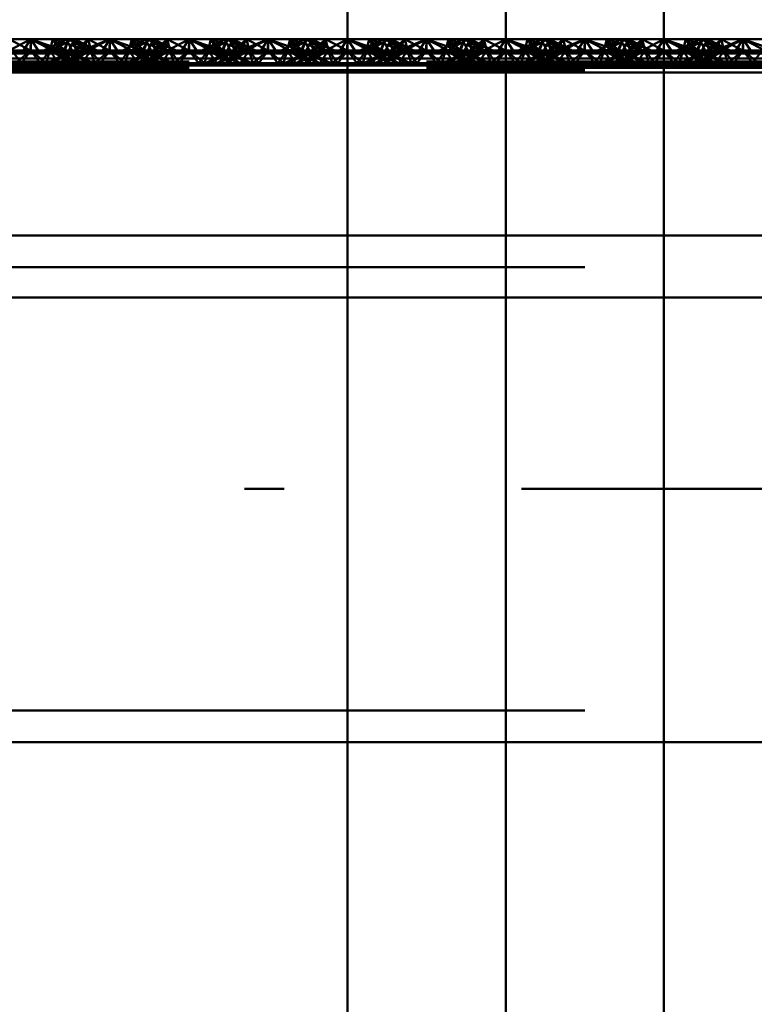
# Paper-space layout 'Layout1' of a CAD drawing. Extents: x -2 to 1033, y -36 to 596.
# Tile 170 of 256: x 371.47 to 373.79, y 438.76 to 441.87. Entities that reach past the tile are written whole.
import ezdxf

# ---------------------------------------------------------------- set-up
doc = ezdxf.new("R2010")
doc.units = 0
doc.linetypes.add('ACAD_ISO02W100', pattern=[15, 12, -3])
doc.linetypes.add('ACAD_ISO04W100', pattern=[30.5, 24, -3, 0.5, -3])
for name, color, linetype, lineweight in [('SS_ZEBRIK KOŠ', 75, 'CONTINUOUS', 50), ('SS_ZEBRIKY', 24, 'CONTINUOUS', 50), ('SS_ZTUŽENÍ STĚNY', 203, 'CONTINUOUS', 50)]:
    doc.layers.add(name, color=color, linetype=linetype, lineweight=lineweight)

psp = doc.layouts.get("Layout1")

# ---------------------------------------------------------------- linework, layer by layer
at = {"layer": 'SS_ZEBRIK KOŠ', "color": 1, "linetype": 'Continuous', "ltscale": 0.25}
for p, q in [((372.5063, 546.985), (372.5063, 420.885)), ((373.5063, 420.885), (373.5063, 546.985))]:
    psp.add_line(p, q, dxfattribs=at)
at = {"layer": 'SS_ZEBRIK KOŠ', "color": 7, "linetype": 'ACAD_ISO04W100', "ltscale": 0.25}
psp.add_line((373.0063, 420.885), (373.0063, 546.985), dxfattribs=at)
at = {"layer": 'SS_ZEBRIKY', "color": 7, "linetype": 'Continuous', "ltscale": 0.25}
for p, q in [((371.4296, 441.7648), (371.5063, 441.8048)), ((371.5063, 441.8048), (371.4374, 441.8048)), ((371.5063, 441.8048), (371.4803, 441.7648)), ((371.5324, 441.7648), (371.5063, 441.8048)), ((371.5063, 441.8048), (371.583, 441.7648)), ((371.5063, 441.8048), (371.5966, 441.7682)), ((371.5753, 441.8048), (371.5063, 441.8048)), ((371.5753, 441.8048), (371.5966, 441.7682)), ((371.5753, 441.8048), (371.6134, 441.769)), ((371.6258, 441.8048), (371.5753, 441.8048)), ((371.6258, 441.8048), (371.6134, 441.769)), ((371.6258, 441.8048), (371.6889, 441.769)), ((371.6442, 441.8048), (371.6258, 441.8048)), ((371.6442, 441.8048), (371.6889, 441.769)), ((371.7158, 441.769), (371.6442, 441.8048)), ((371.6874, 441.8048), (371.6442, 441.8048)), ((371.6728, 441.7905), (371.6874, 441.8048)), ((371.6874, 441.8048), (371.7553, 441.769)), ((371.7563, 441.8048), (371.6874, 441.8048)), ((371.7563, 441.8048), (371.7553, 441.769)), ((371.7563, 441.8048), (371.8226, 441.7819)), ((371.8253, 441.8048), (371.7563, 441.8048)), ((371.8684, 441.8048), (371.7969, 441.769)), ((371.8243, 441.769), (371.8869, 441.8048)), ((371.8243, 441.769), (371.8684, 441.8048)), ((371.8253, 441.8048), (371.8393, 441.7903)), ((371.8253, 441.8048), (371.8516, 441.7964)), ((371.8684, 441.8048), (371.8253, 441.8048)), ((371.8869, 441.8048), (371.8684, 441.8048)), ((371.8993, 441.769), (371.8869, 441.8048)), ((371.9374, 441.8048), (371.8869, 441.8048)), ((371.8993, 441.769), (371.9374, 441.8048)), ((371.9161, 441.7682), (371.9374, 441.8048)), ((371.9296, 441.7648), (372.0063, 441.8048)), ((371.9296, 441.7648), (371.9374, 441.8048)), ((372.0063, 441.8048), (371.9374, 441.8048)), ((372.0063, 441.8048), (371.9803, 441.7648)), ((372.0324, 441.7648), (372.0063, 441.8048)), ((372.0063, 441.8048), (372.083, 441.7648)), ((372.0063, 441.8048), (372.0966, 441.7682)), ((372.0753, 441.8048), (372.0063, 441.8048)), ((372.0753, 441.8048), (372.0966, 441.7682)), ((372.0753, 441.8048), (372.1134, 441.769)), ((372.1258, 441.8048), (372.0753, 441.8048)), ((372.1258, 441.8048), (372.1134, 441.769)), ((372.1258, 441.8048), (372.1889, 441.769)), ((372.1442, 441.8048), (372.1258, 441.8048)), ((372.1442, 441.8048), (372.1889, 441.769)), ((372.2158, 441.769), (372.1442, 441.8048)), ((372.1874, 441.8048), (372.1442, 441.8048)), ((372.1728, 441.7905), (372.1874, 441.8048)), ((372.1874, 441.8048), (372.2553, 441.769)), ((372.2563, 441.8048), (372.1874, 441.8048)), ((372.2563, 441.8048), (372.2553, 441.769)), ((372.2563, 441.8048), (372.3226, 441.7819)), ((372.3253, 441.8048), (372.2563, 441.8048)), ((372.3684, 441.8048), (372.2969, 441.769)), ((372.3243, 441.769), (372.3869, 441.8048)), ((372.3243, 441.769), (372.3684, 441.8048)), ((372.3253, 441.8048), (372.3393, 441.7903)), ((372.3253, 441.8048), (372.3516, 441.7964)), ((372.3684, 441.8048), (372.3253, 441.8048)), ((372.3869, 441.8048), (372.3684, 441.8048)), ((372.3993, 441.769), (372.3869, 441.8048)), ((372.4374, 441.8048), (372.3869, 441.8048)), ((372.3993, 441.769), (372.4374, 441.8048)), ((372.4161, 441.7682), (372.4374, 441.8048)), ((372.4296, 441.7648), (372.5063, 441.8048)), ((372.4374, 441.8048), (372.4296, 441.7648)), ((372.5063, 441.8048), (372.4374, 441.8048)), ((372.4803, 441.7648), (372.5063, 441.8048)), ((373.5324, 441.7648), (373.5063, 441.8048)), ((373.5063, 441.8048), (373.583, 441.7648)), ((373.5063, 441.8048), (373.5966, 441.7682)), ((373.5753, 441.8048), (373.5063, 441.8048)), ((373.5753, 441.8048), (373.5966, 441.7682)), ((373.5753, 441.8048), (373.6134, 441.769)), ((373.6258, 441.8048), (373.5753, 441.8048)), ((373.6258, 441.8048), (373.6134, 441.769)), ((373.6258, 441.8048), (373.6889, 441.769)), ((373.6442, 441.8048), (373.6258, 441.8048)), ((373.6442, 441.8048), (373.6889, 441.769)), ((373.7158, 441.769), (373.6442, 441.8048)), ((373.6874, 441.8048), (373.6442, 441.8048)), ((373.6874, 441.8048), (373.6728, 441.7905)), ((373.7553, 441.769), (373.6874, 441.8048)), ((373.7563, 441.8048), (373.6874, 441.8048)), ((373.7553, 441.769), (373.7563, 441.8048)), ((373.7563, 441.8048), (373.8226, 441.7819)), ((373.8253, 441.8048), (373.7563, 441.8048)), ((371.4296, 441.7648), (371.5063, 441.7595)), ((371.4296, 441.7648), (371.4803, 441.7648)), ((371.4803, 441.7648), (371.5063, 441.7595)), ((371.4803, 441.7648), (371.5324, 441.7648)), ((371.5063, 441.7595), (371.583, 441.7648)), ((371.5063, 441.7595), (371.5324, 441.7648)), ((371.5324, 441.7648), (371.583, 441.7648)), ((371.583, 441.7648), (371.5966, 441.7682)), ((371.583, 441.7648), (371.9296, 441.7648)), ((371.5966, 441.7682), (371.6134, 441.769)), ((371.5966, 441.7682), (371.9161, 441.7682)), ((371.8993, 441.769), (371.6134, 441.769)), ((371.9161, 441.7682), (371.8993, 441.769)), ((371.9161, 441.7682), (371.9296, 441.7648)), ((371.9296, 441.7648), (372.0063, 441.7595)), ((371.9296, 441.7648), (371.9803, 441.7648)), ((371.9803, 441.7648), (372.0063, 441.7595)), ((371.9803, 441.7648), (372.0324, 441.7648)), ((372.083, 441.7648), (372.0063, 441.7595)), ((372.0063, 441.7595), (372.0324, 441.7648)), ((372.0324, 441.7648), (372.083, 441.7648)), ((372.0966, 441.7682), (372.083, 441.7648)), ((372.083, 441.7648), (372.4296, 441.7648)), ((372.1134, 441.769), (372.0966, 441.7682)), ((372.0966, 441.7682), (372.4161, 441.7682)), ((372.3993, 441.769), (372.1134, 441.769)), ((372.4161, 441.7682), (372.3993, 441.769)), ((372.4161, 441.7682), (372.4296, 441.7648)), ((372.4296, 441.7648), (372.5063, 441.7595)), ((372.4296, 441.7648), (372.4803, 441.7648)), ((372.5063, 441.7595), (372.4803, 441.7648)), ((372.4803, 441.7648), (372.5063, 441.7648)), ((373.5063, 441.7648), (373.5324, 441.7648)), ((373.583, 441.7648), (373.5063, 441.7595)), ((373.5063, 441.7595), (373.5324, 441.7648)), ((373.5324, 441.7648), (373.583, 441.7648)), ((373.5966, 441.7682), (373.583, 441.7648)), ((373.583, 441.7648), (373.9296, 441.7648)), ((373.6134, 441.769), (373.5966, 441.7682)), ((373.5966, 441.7682), (373.9161, 441.7682)), ((373.8993, 441.769), (373.6134, 441.769)), ((372.5063, 441.7595), (369.0063, 441.7595)), ((369.0063, 441.7439), (372.5063, 441.7439)), ((377.0063, 441.7595), (373.5063, 441.7595)), ((373.5063, 441.7439), (377.0063, 441.7439)), ((369.0063, 441.7229), (372.5063, 441.7229)), ((373.5063, 441.7229), (377.0063, 441.7229)), ((372.5063, 441.699), (369.0063, 441.699)), ((377.0063, 441.699), (373.5063, 441.699)), ((372.5063, 440.989), (369.0063, 440.989)), ((377.0063, 440.989), (373.5063, 440.989))]:
    psp.add_line(p, q, dxfattribs=at)
at = {"layer": 'SS_ZEBRIKY', "color": 3, "linetype": 'ACAD_ISO02W100', "ltscale": 0.25}
for p, q in [((371.4374, 441.8048), (371.5053, 441.769)), ((371.5063, 441.8048), (371.5053, 441.769)), ((371.5063, 441.8048), (371.6099, 441.769)), ((371.5063, 441.8048), (371.5063, 441.769)), ((371.6184, 441.8048), (371.5469, 441.769)), ((371.5663, 441.769), (371.5753, 441.8048)), ((371.6369, 441.8048), (371.5743, 441.769)), ((371.6184, 441.8048), (371.5743, 441.769)), ((371.5748, 441.769), (371.6369, 441.8048)), ((371.5748, 441.769), (371.6184, 441.8048)), ((371.6099, 441.769), (371.5753, 441.8048)), ((371.6869, 441.769), (371.5753, 441.8048)), ((371.6103, 441.769), (371.6258, 441.8048)), ((371.6184, 441.8048), (371.6313, 441.779)), ((371.6869, 441.769), (371.6258, 441.8048)), ((371.7158, 441.769), (371.6258, 441.8048)), ((371.6263, 441.769), (371.6442, 441.8048)), ((371.6369, 441.8048), (371.6493, 441.769)), ((371.6401, 441.7966), (371.6369, 441.8048)), ((371.6524, 441.769), (371.6369, 441.8048)), ((371.6369, 441.8048), (371.6403, 441.797)), ((371.651, 441.769), (371.6401, 441.7966)), ((371.6403, 441.797), (371.6524, 441.769)), ((371.6493, 441.769), (371.6874, 441.8048)), ((371.6661, 441.7682), (371.7563, 441.8048)), ((371.6661, 441.7682), (371.6874, 441.8048)), ((371.6796, 441.7648), (371.7563, 441.8048)), ((371.6936, 441.7801), (371.6874, 441.8048)), ((371.6963, 441.769), (371.6874, 441.8048)), ((371.7563, 441.8048), (371.7303, 441.7648)), ((371.7563, 441.8048), (371.7824, 441.7648)), ((371.7563, 441.8048), (371.833, 441.7648)), ((371.7563, 441.8048), (371.7563, 441.769)), ((371.8253, 441.8048), (371.8163, 441.769)), ((371.8869, 441.8048), (371.8248, 441.769)), ((371.8248, 441.769), (371.8684, 441.8048)), ((371.8253, 441.8048), (371.833, 441.7648)), ((371.8253, 441.8048), (371.8466, 441.7682)), ((371.8253, 441.8048), (371.8634, 441.769)), ((371.8516, 441.7964), (371.9369, 441.769)), ((371.8758, 441.8048), (371.8603, 441.769)), ((371.8758, 441.8048), (371.8634, 441.769)), ((371.8684, 441.8048), (371.8863, 441.769)), ((371.8758, 441.8048), (371.9369, 441.769)), ((371.9389, 441.769), (371.8758, 441.8048)), ((371.8758, 441.8048), (371.9658, 441.769)), ((371.8763, 441.769), (371.8942, 441.8048)), ((371.8869, 441.8048), (371.901, 441.769)), ((371.8869, 441.8048), (371.9024, 441.769)), ((371.9389, 441.769), (371.8942, 441.8048)), ((371.9658, 441.769), (371.8942, 441.8048)), ((371.9374, 441.8048), (371.901, 441.769)), ((371.9374, 441.8048), (371.9463, 441.769)), ((371.9374, 441.8048), (372.0053, 441.769)), ((372.0063, 441.8048), (372.0053, 441.769)), ((372.1099, 441.769), (372.0063, 441.8048)), ((372.0063, 441.8048), (372.0063, 441.769)), ((372.1184, 441.8048), (372.0469, 441.769)), ((372.0663, 441.769), (372.0753, 441.8048)), ((372.1369, 441.8048), (372.0743, 441.769)), ((372.1184, 441.8048), (372.0743, 441.769)), ((372.0748, 441.769), (372.1369, 441.8048)), ((372.0748, 441.769), (372.1184, 441.8048)), ((372.1099, 441.769), (372.0753, 441.8048)), ((372.1869, 441.769), (372.0753, 441.8048)), ((372.1103, 441.769), (372.1258, 441.8048)), ((372.1184, 441.8048), (372.1313, 441.779)), ((372.1869, 441.769), (372.1258, 441.8048)), ((372.2158, 441.769), (372.1258, 441.8048)), ((372.1263, 441.769), (372.1442, 441.8048)), ((372.1369, 441.8048), (372.1493, 441.769)), ((372.1401, 441.7966), (372.1369, 441.8048)), ((372.1403, 441.797), (372.1369, 441.8048)), ((372.1524, 441.769), (372.1369, 441.8048)), ((372.151, 441.769), (372.1401, 441.7966)), ((372.1524, 441.769), (372.1403, 441.797)), ((372.1493, 441.769), (372.1874, 441.8048)), ((372.1661, 441.7682), (372.2563, 441.8048)), ((372.1661, 441.7682), (372.1874, 441.8048)), ((372.1796, 441.7648), (372.2563, 441.8048)), ((372.1963, 441.769), (372.1874, 441.8048)), ((372.1936, 441.7801), (372.1874, 441.8048)), ((372.2563, 441.8048), (372.2303, 441.7648)), ((372.2824, 441.7648), (372.2563, 441.8048)), ((372.2563, 441.8048), (372.333, 441.7648)), ((372.2563, 441.769), (372.2563, 441.8048)), ((372.3253, 441.8048), (372.3163, 441.769)), ((372.3869, 441.8048), (372.3248, 441.769)), ((372.3248, 441.769), (372.3684, 441.8048)), ((372.333, 441.7648), (372.3253, 441.8048)), ((372.3253, 441.8048), (372.3466, 441.7682)), ((372.3253, 441.8048), (372.3634, 441.769)), ((372.3516, 441.7964), (372.3767, 441.7883)), ((372.3758, 441.8048), (372.3603, 441.769)), ((372.3758, 441.8048), (372.3634, 441.769)), ((372.3684, 441.8048), (372.3863, 441.769)), ((372.3758, 441.8048), (372.4369, 441.769)), ((372.3758, 441.8048), (372.4389, 441.769)), ((372.3758, 441.8048), (372.4658, 441.769)), ((372.3763, 441.769), (372.3942, 441.8048)), ((372.3869, 441.8048), (372.401, 441.769)), ((372.3869, 441.8048), (372.4024, 441.769)), ((372.4389, 441.769), (372.3942, 441.8048)), ((372.4658, 441.769), (372.3942, 441.8048)), ((372.4374, 441.8048), (372.401, 441.769)), ((372.4374, 441.8048), (372.4463, 441.769)), ((372.4374, 441.8048), (372.5053, 441.769)), ((372.5063, 441.8048), (372.5053, 441.769)), ((372.5324, 441.7648), (372.5063, 441.8048)), ((372.5063, 441.8048), (372.583, 441.7648)), ((372.5063, 441.8048), (372.5966, 441.7682)), ((372.6099, 441.769), (372.5063, 441.8048)), ((372.5753, 441.8048), (372.5063, 441.8048)), ((372.6184, 441.8048), (372.5469, 441.769)), ((372.5663, 441.769), (372.5753, 441.8048)), ((372.6369, 441.8048), (372.5743, 441.769)), ((372.5743, 441.769), (372.6184, 441.8048)), ((372.5748, 441.769), (372.6369, 441.8048)), ((372.5748, 441.769), (372.6184, 441.8048)), ((372.5753, 441.8048), (372.5966, 441.7682)), ((372.6099, 441.769), (372.5753, 441.8048)), ((372.5753, 441.8048), (372.6134, 441.769)), ((372.6869, 441.769), (372.5753, 441.8048)), ((372.6258, 441.8048), (372.5753, 441.8048)), ((372.6103, 441.769), (372.6258, 441.8048)), ((372.6258, 441.8048), (372.6134, 441.769)), ((372.6184, 441.8048), (372.6313, 441.779)), ((372.6869, 441.769), (372.6258, 441.8048)), ((372.6258, 441.8048), (372.6889, 441.769)), ((372.7158, 441.769), (372.6258, 441.8048)), ((372.6442, 441.8048), (372.6258, 441.8048)), ((372.6263, 441.769), (372.6442, 441.8048)), ((372.6493, 441.769), (372.6369, 441.8048)), ((372.6401, 441.7966), (372.6369, 441.8048)), ((372.6524, 441.769), (372.6369, 441.8048)), ((372.6403, 441.797), (372.6369, 441.8048)), ((372.651, 441.769), (372.6401, 441.7966)), ((372.6524, 441.769), (372.6403, 441.797)), ((372.6442, 441.8048), (372.6889, 441.769)), ((372.7158, 441.769), (372.6442, 441.8048)), ((372.6874, 441.8048), (372.6442, 441.8048)), ((372.6493, 441.769), (372.6874, 441.8048)), ((372.6661, 441.7682), (372.7563, 441.8048)), ((372.6661, 441.7682), (372.6874, 441.8048)), ((372.6874, 441.8048), (372.6728, 441.7905)), ((372.6796, 441.7648), (372.7563, 441.8048)), ((372.6936, 441.7801), (372.6874, 441.8048)), ((372.6963, 441.769), (372.6874, 441.8048)), ((372.7553, 441.769), (372.6874, 441.8048)), ((372.7563, 441.8048), (372.6874, 441.8048)), ((372.7563, 441.8048), (372.7303, 441.7648)), ((372.7553, 441.769), (372.7563, 441.8048)), ((372.7824, 441.7648), (372.7563, 441.8048)), ((372.7563, 441.8048), (372.833, 441.7648)), ((372.7563, 441.8048), (372.8226, 441.7819)), ((372.8253, 441.8048), (372.7563, 441.8048)), ((372.7563, 441.769), (372.7563, 441.8048)), ((372.8684, 441.8048), (372.7969, 441.769)), ((372.8253, 441.8048), (372.8163, 441.769)), ((372.8869, 441.8048), (372.8243, 441.769)), ((372.8243, 441.769), (372.8684, 441.8048)), ((372.8869, 441.8048), (372.8248, 441.769)), ((372.8248, 441.769), (372.8684, 441.8048)), ((372.8253, 441.8048), (372.833, 441.7648)), ((372.8253, 441.8048), (372.8466, 441.7682)), ((372.8253, 441.8048), (372.8393, 441.7903)), ((372.8253, 441.8048), (372.8634, 441.769)), ((372.8253, 441.8048), (372.8516, 441.7964)), ((372.8684, 441.8048), (372.8253, 441.8048)), ((372.8516, 441.7964), (372.9369, 441.769)), ((372.8758, 441.8048), (372.8603, 441.769)), ((372.8758, 441.8048), (372.8634, 441.769)), ((372.8684, 441.8048), (372.8863, 441.769)), ((372.8869, 441.8048), (372.8684, 441.8048)), ((372.8758, 441.8048), (372.9369, 441.769)), ((372.8758, 441.8048), (372.9389, 441.769)), ((372.8758, 441.8048), (372.9658, 441.769)), ((372.8763, 441.769), (372.8942, 441.8048)), ((372.8993, 441.769), (372.8869, 441.8048)), ((372.8869, 441.8048), (372.901, 441.769)), ((372.8869, 441.8048), (372.9024, 441.769)), ((372.9374, 441.8048), (372.8869, 441.8048)), ((372.9389, 441.769), (372.8942, 441.8048)), ((372.9658, 441.769), (372.8942, 441.8048)), ((372.8993, 441.769), (372.9374, 441.8048)), ((372.9374, 441.8048), (372.901, 441.769)), ((372.9161, 441.7682), (372.9374, 441.8048)), ((372.9296, 441.7648), (373.0063, 441.8048)), ((372.9296, 441.7648), (372.9374, 441.8048)), ((372.9374, 441.8048), (372.9463, 441.769)), ((372.9374, 441.8048), (373.0053, 441.769)), ((373.0063, 441.8048), (372.9374, 441.8048)), ((372.9803, 441.7648), (373.0063, 441.8048)), ((373.0063, 441.8048), (373.0053, 441.769)), ((373.0324, 441.7648), (373.0063, 441.8048)), ((373.0063, 441.8048), (373.083, 441.7648)), ((373.0063, 441.8048), (373.0966, 441.7682)), ((373.1099, 441.769), (373.0063, 441.8048)), ((373.0753, 441.8048), (373.0063, 441.8048)), ((373.0063, 441.8048), (373.0063, 441.769)), ((373.1184, 441.8048), (373.0469, 441.769)), ((373.0663, 441.769), (373.0753, 441.8048)), ((373.1369, 441.8048), (373.0743, 441.769)), ((373.0743, 441.769), (373.1184, 441.8048)), ((373.0748, 441.769), (373.1369, 441.8048)), ((373.0748, 441.769), (373.1184, 441.8048)), ((373.0753, 441.8048), (373.0966, 441.7682)), ((373.1099, 441.769), (373.0753, 441.8048)), ((373.0753, 441.8048), (373.1134, 441.769)), ((373.0753, 441.8048), (373.1869, 441.769)), ((373.1258, 441.8048), (373.0753, 441.8048)), ((373.1103, 441.769), (373.1258, 441.8048)), ((373.1258, 441.8048), (373.1134, 441.769)), ((373.1184, 441.8048), (373.1313, 441.779)), ((373.1869, 441.769), (373.1258, 441.8048)), ((373.1258, 441.8048), (373.1889, 441.769)), ((373.2158, 441.769), (373.1258, 441.8048)), ((373.1442, 441.8048), (373.1258, 441.8048)), ((373.1263, 441.769), (373.1442, 441.8048)), ((373.1493, 441.769), (373.1369, 441.8048)), ((373.1401, 441.7966), (373.1369, 441.8048)), ((373.1403, 441.797), (373.1369, 441.8048)), ((373.1524, 441.769), (373.1369, 441.8048)), ((373.151, 441.769), (373.1401, 441.7966)), ((373.1524, 441.769), (373.1403, 441.797)), ((373.1442, 441.8048), (373.1889, 441.769)), ((373.2158, 441.769), (373.1442, 441.8048)), ((373.1874, 441.8048), (373.1442, 441.8048)), ((373.1493, 441.769), (373.1874, 441.8048)), ((373.1661, 441.7682), (373.2563, 441.8048)), ((373.1661, 441.7682), (373.1874, 441.8048)), ((373.1874, 441.8048), (373.1728, 441.7905)), ((373.1796, 441.7648), (373.2563, 441.8048)), ((373.1963, 441.769), (373.1874, 441.8048)), ((373.1936, 441.7801), (373.1874, 441.8048)), ((373.2553, 441.769), (373.1874, 441.8048)), ((373.2563, 441.8048), (373.1874, 441.8048)), ((373.2563, 441.8048), (373.2303, 441.7648)), ((373.2553, 441.769), (373.2563, 441.8048)), ((373.2824, 441.7648), (373.2563, 441.8048)), ((373.2563, 441.8048), (373.333, 441.7648)), ((373.2563, 441.8048), (373.3226, 441.7819)), ((373.3253, 441.8048), (373.2563, 441.8048)), ((373.2563, 441.8048), (373.2563, 441.769)), ((373.3684, 441.8048), (373.2969, 441.769)), ((373.3253, 441.8048), (373.3163, 441.769)), ((373.3869, 441.8048), (373.3243, 441.769)), ((373.3243, 441.769), (373.3684, 441.8048)), ((373.3869, 441.8048), (373.3248, 441.769)), ((373.3248, 441.769), (373.3684, 441.8048)), ((373.3253, 441.8048), (373.333, 441.7648)), ((373.3253, 441.8048), (373.3466, 441.7682)), ((373.3253, 441.8048), (373.3393, 441.7903)), ((373.3253, 441.8048), (373.3634, 441.769)), ((373.3253, 441.8048), (373.3516, 441.7964)), ((373.3684, 441.8048), (373.3253, 441.8048)), ((373.3516, 441.7964), (373.4369, 441.769)), ((373.3758, 441.8048), (373.3603, 441.769)), ((373.3758, 441.8048), (373.3634, 441.769)), ((373.3684, 441.8048), (373.3863, 441.769)), ((373.3869, 441.8048), (373.3684, 441.8048)), ((373.3758, 441.8048), (373.4369, 441.769)), ((373.3758, 441.8048), (373.4389, 441.769)), ((373.3758, 441.8048), (373.4658, 441.769)), ((373.3763, 441.769), (373.3942, 441.8048)), ((373.3993, 441.769), (373.3869, 441.8048)), ((373.3869, 441.8048), (373.401, 441.769)), ((373.3869, 441.8048), (373.4024, 441.769)), ((373.4374, 441.8048), (373.3869, 441.8048)), ((373.4389, 441.769), (373.3942, 441.8048)), ((373.4658, 441.769), (373.3942, 441.8048)), ((373.3993, 441.769), (373.4374, 441.8048)), ((373.4374, 441.8048), (373.401, 441.769)), ((373.4161, 441.7682), (373.4374, 441.8048)), ((373.4296, 441.7648), (373.5063, 441.8048)), ((373.4296, 441.7648), (373.4374, 441.8048)), ((373.4374, 441.8048), (373.4463, 441.769)), ((373.4374, 441.8048), (373.5053, 441.769)), ((373.5063, 441.8048), (373.4374, 441.8048)), ((373.5063, 441.8048), (373.4803, 441.7648)), ((373.5063, 441.8048), (373.5053, 441.769)), ((373.5063, 441.8048), (373.6099, 441.769)), ((373.6184, 441.8048), (373.5469, 441.769)), ((373.5663, 441.769), (373.5753, 441.8048)), ((373.5743, 441.769), (373.6369, 441.8048)), ((373.5743, 441.769), (373.6184, 441.8048)), ((373.5748, 441.769), (373.6369, 441.8048)), ((373.5748, 441.769), (373.6184, 441.8048)), ((373.6099, 441.769), (373.5753, 441.8048)), ((373.6869, 441.769), (373.5753, 441.8048)), ((373.6103, 441.769), (373.6258, 441.8048)), ((373.6184, 441.8048), (373.6313, 441.779)), ((373.6869, 441.769), (373.6258, 441.8048)), ((373.7158, 441.769), (373.6258, 441.8048)), ((373.6263, 441.769), (373.6442, 441.8048)), ((373.6493, 441.769), (373.6369, 441.8048)), ((373.6401, 441.7966), (373.6369, 441.8048)), ((373.6524, 441.769), (373.6369, 441.8048)), ((373.6369, 441.8048), (373.6403, 441.797)), ((373.651, 441.769), (373.6401, 441.7966)), ((373.6403, 441.797), (373.6524, 441.769)), ((373.6493, 441.769), (373.6874, 441.8048)), ((373.6661, 441.7682), (373.7563, 441.8048)), ((373.6661, 441.7682), (373.6874, 441.8048)), ((373.6796, 441.7648), (373.7563, 441.8048)), ((373.6936, 441.7801), (373.6874, 441.8048)), ((373.6963, 441.769), (373.6874, 441.8048)), ((373.7563, 441.8048), (373.7303, 441.7648)), ((373.7563, 441.8048), (373.7824, 441.7648)), ((373.7563, 441.8048), (373.833, 441.7648)), ((373.7563, 441.8048), (373.7563, 441.769)), ((371.4161, 441.7682), (371.5966, 441.7682)), ((371.4463, 441.769), (371.4764, 441.729)), ((371.5063, 441.769), (371.4463, 441.769)), ((371.5063, 441.769), (371.4579, 441.729)), ((371.4764, 441.729), (371.5063, 441.769)), ((371.5063, 441.769), (371.5363, 441.729)), ((371.5063, 441.769), (371.5548, 441.729)), ((371.5663, 441.769), (371.5063, 441.769)), ((371.5363, 441.729), (371.5663, 441.769)), ((371.5548, 441.729), (371.5663, 441.769)), ((371.6313, 441.7665), (371.5583, 441.729)), ((371.5663, 441.769), (371.5935, 441.729)), ((371.6403, 441.729), (371.5663, 441.769)), ((371.5663, 441.769), (371.6679, 441.729)), ((371.6103, 441.769), (371.5663, 441.769)), ((371.5683, 441.729), (371.6524, 441.769)), ((371.6363, 441.769), (371.5683, 441.729)), ((371.6403, 441.729), (371.6103, 441.769)), ((371.6103, 441.769), (371.6679, 441.729)), ((371.6944, 441.729), (371.6103, 441.769)), ((371.6103, 441.769), (371.7043, 441.729)), ((371.6134, 441.769), (371.6103, 441.769)), ((371.6224, 441.729), (371.6963, 441.769)), ((371.6224, 441.729), (371.6524, 441.769)), ((371.6944, 441.729), (371.6263, 441.769)), ((371.7043, 441.729), (371.6263, 441.769)), ((371.6313, 441.779), (371.6363, 441.769)), ((371.6363, 441.769), (371.6313, 441.7665)), ((371.6382, 441.763), (371.6524, 441.769)), ((371.6413, 441.7613), (371.6524, 441.769)), ((371.6493, 441.769), (371.6661, 441.7682)), ((371.651, 441.769), (371.6728, 441.7905)), ((371.6568, 441.7534), (371.6963, 441.769)), ((371.6661, 441.7682), (371.6796, 441.7648)), ((371.6783, 441.7424), (371.6963, 441.769)), ((371.6796, 441.7648), (371.7563, 441.7595)), ((371.6963, 441.769), (371.6936, 441.7801)), ((371.7079, 441.729), (371.6963, 441.769)), ((371.6963, 441.769), (371.7264, 441.729)), ((371.7079, 441.729), (371.7563, 441.769)), ((371.7563, 441.769), (371.7264, 441.729)), ((371.7303, 441.7648), (371.7563, 441.7595)), ((371.7563, 441.769), (371.7863, 441.729)), ((371.7563, 441.769), (371.8048, 441.729)), ((371.7563, 441.7595), (371.833, 441.7648)), ((371.7824, 441.7648), (371.7563, 441.7595)), ((371.7863, 441.729), (371.8163, 441.769)), ((371.8163, 441.769), (371.8048, 441.729)), ((371.8083, 441.729), (371.9024, 441.769)), ((371.8863, 441.769), (371.8083, 441.729)), ((371.8163, 441.769), (371.8344, 441.7424)), ((371.8163, 441.769), (371.8903, 441.729)), ((371.8163, 441.769), (371.8559, 441.7534)), ((371.9024, 441.769), (371.8183, 441.729)), ((371.8863, 441.769), (371.8183, 441.729)), ((371.8226, 441.7819), (371.8599, 441.769)), ((371.833, 441.7648), (371.8466, 441.7682)), ((371.8393, 441.7903), (371.8599, 441.769)), ((371.8448, 441.729), (371.9463, 441.769)), ((371.8448, 441.729), (371.9024, 441.769)), ((371.8634, 441.769), (371.8466, 441.7682)), ((371.8603, 441.769), (371.8903, 441.729)), ((371.8603, 441.769), (371.8713, 441.7613)), ((371.8603, 441.769), (371.9444, 441.729)), ((371.9543, 441.729), (371.8603, 441.769)), ((371.9463, 441.769), (371.8724, 441.729)), ((371.9024, 441.769), (371.8724, 441.729)), ((371.8763, 441.769), (371.9444, 441.729)), ((371.8813, 441.7665), (371.8763, 441.769)), ((371.9543, 441.729), (371.8813, 441.7665)), ((371.9024, 441.769), (371.8993, 441.769)), ((371.9463, 441.769), (371.9024, 441.769)), ((371.9161, 441.7682), (372.0966, 441.7682)), ((371.9463, 441.769), (371.9192, 441.729)), ((371.9463, 441.769), (371.9579, 441.729)), ((371.9463, 441.769), (371.9764, 441.729)), ((372.0063, 441.769), (371.9463, 441.769)), ((372.0063, 441.769), (371.9579, 441.729)), ((371.9764, 441.729), (372.0063, 441.769)), ((372.0363, 441.729), (372.0063, 441.769)), ((372.0548, 441.729), (372.0063, 441.769)), ((372.0663, 441.769), (372.0063, 441.769)), ((372.0363, 441.729), (372.0663, 441.769)), ((372.0548, 441.729), (372.0663, 441.769)), ((372.1313, 441.7665), (372.0583, 441.729)), ((372.0663, 441.769), (372.0935, 441.729)), ((372.1403, 441.729), (372.0663, 441.769)), ((372.0663, 441.769), (372.1679, 441.729)), ((372.1103, 441.769), (372.0663, 441.769)), ((372.0683, 441.729), (372.1524, 441.769)), ((372.0683, 441.729), (372.1363, 441.769)), ((372.1403, 441.729), (372.1103, 441.769)), ((372.1103, 441.769), (372.1679, 441.729)), ((372.1944, 441.729), (372.1103, 441.769)), ((372.1103, 441.769), (372.2043, 441.729)), ((372.1134, 441.769), (372.1103, 441.769)), ((372.1224, 441.729), (372.1963, 441.769)), ((372.1224, 441.729), (372.1524, 441.769)), ((372.1944, 441.729), (372.1263, 441.769)), ((372.2043, 441.729), (372.1263, 441.769)), ((372.1313, 441.779), (372.1363, 441.769)), ((372.1363, 441.769), (372.1313, 441.7665)), ((372.1382, 441.763), (372.1524, 441.769)), ((372.1413, 441.7613), (372.1524, 441.769)), ((372.1493, 441.769), (372.1661, 441.7682)), ((372.151, 441.769), (372.1728, 441.7905)), ((372.1568, 441.7534), (372.1963, 441.769)), ((372.1661, 441.7682), (372.1796, 441.7648)), ((372.1783, 441.7424), (372.1963, 441.769)), ((372.1796, 441.7648), (372.2563, 441.7595)), ((372.1963, 441.769), (372.1936, 441.7801)), ((372.2079, 441.729), (372.1963, 441.769)), ((372.1963, 441.769), (372.2264, 441.729)), ((372.2079, 441.729), (372.2563, 441.769)), ((372.2264, 441.729), (372.2563, 441.769)), ((372.2303, 441.7648), (372.2563, 441.7595)), ((372.2563, 441.769), (372.2863, 441.729)), ((372.2563, 441.769), (372.3048, 441.729)), ((372.2563, 441.7595), (372.333, 441.7648)), ((372.2563, 441.7595), (372.2824, 441.7648)), ((372.2863, 441.729), (372.3163, 441.769)), ((372.3048, 441.729), (372.3163, 441.769)), ((372.3083, 441.729), (372.4024, 441.769)), ((372.3863, 441.769), (372.3083, 441.729)), ((372.3163, 441.769), (372.3344, 441.7424)), ((372.3163, 441.769), (372.3903, 441.729)), ((372.3163, 441.769), (372.3559, 441.7534)), ((372.4024, 441.769), (372.3183, 441.729)), ((372.3863, 441.769), (372.3183, 441.729)), ((372.3226, 441.7819), (372.3599, 441.769)), ((372.333, 441.7648), (372.3466, 441.7682)), ((372.3393, 441.7903), (372.3599, 441.769)), ((372.3448, 441.729), (372.4463, 441.769)), ((372.3448, 441.729), (372.4024, 441.769)), ((372.3634, 441.769), (372.3466, 441.7682)), ((372.3603, 441.769), (372.3903, 441.729)), ((372.3603, 441.769), (372.3713, 441.7613)), ((372.3603, 441.769), (372.4444, 441.729)), ((372.3745, 441.763), (372.3603, 441.769)), ((372.4463, 441.769), (372.3724, 441.729)), ((372.4024, 441.769), (372.3724, 441.729)), ((372.3763, 441.769), (372.4444, 441.729)), ((372.3813, 441.7665), (372.3763, 441.769)), ((372.3767, 441.7883), (372.4369, 441.769)), ((372.4543, 441.729), (372.3813, 441.7665)), ((372.4024, 441.769), (372.3993, 441.769)), ((372.4463, 441.769), (372.4024, 441.769)), ((372.4161, 441.7682), (373.5966, 441.7682)), ((372.4192, 441.729), (372.4463, 441.769)), ((372.4463, 441.769), (372.4579, 441.729)), ((372.4764, 441.729), (372.4463, 441.769)), ((372.5063, 441.769), (372.4463, 441.769)), ((372.4579, 441.729), (372.5063, 441.769)), ((372.4764, 441.729), (372.5063, 441.769)), ((372.5363, 441.729), (372.5063, 441.769)), ((372.5548, 441.729), (372.5063, 441.769)), ((372.5663, 441.769), (372.5063, 441.769)), ((372.5063, 441.7648), (372.5324, 441.7648)), ((372.5063, 441.7595), (372.583, 441.7648)), ((372.5063, 441.7595), (372.5324, 441.7648)), ((372.5324, 441.7648), (372.583, 441.7648)), ((372.5363, 441.729), (372.5663, 441.769)), ((372.5548, 441.729), (372.5663, 441.769)), ((372.5583, 441.729), (372.6524, 441.769)), ((372.6313, 441.7665), (372.5583, 441.729)), ((372.5663, 441.769), (372.5935, 441.729)), ((372.6403, 441.729), (372.5663, 441.769)), ((372.5663, 441.769), (372.6679, 441.729)), ((372.6103, 441.769), (372.5663, 441.769)), ((372.5683, 441.729), (372.6524, 441.769)), ((372.5683, 441.729), (372.6363, 441.769)), ((372.583, 441.7648), (372.5966, 441.7682)), ((372.583, 441.7648), (372.9296, 441.7648)), ((372.5966, 441.7682), (372.6134, 441.769)), ((372.6403, 441.729), (372.6103, 441.769)), ((372.6103, 441.769), (372.6679, 441.729)), ((372.6944, 441.729), (372.6103, 441.769)), ((372.6103, 441.769), (372.7043, 441.729)), ((372.6134, 441.769), (372.6103, 441.769)), ((372.8993, 441.769), (372.6134, 441.769)), ((372.6224, 441.729), (372.6963, 441.769)), ((372.6224, 441.729), (372.6524, 441.769)), ((372.6944, 441.729), (372.6263, 441.769)), ((372.7043, 441.729), (372.6263, 441.769)), ((372.6313, 441.779), (372.6363, 441.769)), ((372.6363, 441.769), (372.6313, 441.7665)), ((372.6413, 441.7613), (372.6524, 441.769)), ((372.6661, 441.7682), (372.6493, 441.769)), ((372.6728, 441.7905), (372.651, 441.769)), ((372.6568, 441.7534), (372.6963, 441.769)), ((372.6796, 441.7648), (372.6661, 441.7682)), ((372.6783, 441.7424), (372.6963, 441.769)), ((372.7563, 441.7595), (372.6796, 441.7648)), ((372.6963, 441.769), (372.6936, 441.7801)), ((372.7079, 441.729), (372.6963, 441.769)), ((372.6963, 441.769), (372.7264, 441.729)), ((372.7079, 441.729), (372.7563, 441.769)), ((372.7563, 441.769), (372.7264, 441.729)), ((372.7303, 441.7648), (372.7563, 441.7595)), ((372.7563, 441.769), (372.7863, 441.729)), ((372.7563, 441.769), (372.8048, 441.729)), ((372.7563, 441.7595), (372.833, 441.7648)), ((372.7563, 441.7595), (372.7824, 441.7648)), ((372.7863, 441.729), (372.8163, 441.769)), ((372.8163, 441.769), (372.8048, 441.729)), ((372.8083, 441.729), (372.9024, 441.769)), ((372.8863, 441.769), (372.8083, 441.729)), ((372.8163, 441.769), (372.8344, 441.7424)), ((372.8163, 441.769), (372.8903, 441.729)), ((372.8163, 441.769), (372.8559, 441.7534)), ((372.9024, 441.769), (372.8183, 441.729)), ((372.8863, 441.769), (372.8183, 441.729)), ((372.8226, 441.7819), (372.8599, 441.769)), ((372.833, 441.7648), (372.8466, 441.7682)), ((372.8393, 441.7903), (372.8599, 441.769)), ((372.8448, 441.729), (372.9463, 441.769)), ((372.8448, 441.729), (372.9024, 441.769)), ((372.8634, 441.769), (372.8466, 441.7682)), ((372.8603, 441.769), (372.8903, 441.729)), ((372.8603, 441.769), (372.8713, 441.7613)), ((372.8603, 441.769), (372.9444, 441.729)), ((372.9543, 441.729), (372.8603, 441.769)), ((372.9463, 441.769), (372.8724, 441.729)), ((372.9024, 441.769), (372.8724, 441.729)), ((372.8763, 441.769), (372.9444, 441.729)), ((372.8813, 441.7665), (372.8763, 441.769)), ((372.9543, 441.729), (372.8813, 441.7665)), ((372.9161, 441.7682), (372.8993, 441.769)), ((372.9024, 441.769), (372.8993, 441.769)), ((372.9463, 441.769), (372.9024, 441.769)), ((372.9161, 441.7682), (372.9296, 441.7648)), ((372.9463, 441.769), (372.9192, 441.729)), ((372.9296, 441.7648), (373.0063, 441.7595)), ((372.9296, 441.7648), (372.9803, 441.7648)), ((372.9463, 441.769), (372.9579, 441.729)), ((372.9463, 441.769), (372.9764, 441.729)), ((373.0063, 441.769), (372.9463, 441.769)), ((373.0063, 441.769), (372.9579, 441.729)), ((372.9764, 441.729), (373.0063, 441.769)), ((373.0063, 441.7595), (372.9803, 441.7648)), ((372.9803, 441.7648), (373.0324, 441.7648)), ((373.0363, 441.729), (373.0063, 441.769)), ((373.0548, 441.729), (373.0063, 441.769)), ((373.0663, 441.769), (373.0063, 441.769)), ((373.0063, 441.7595), (373.083, 441.7648)), ((373.0063, 441.7595), (373.0324, 441.7648)), ((373.0324, 441.7648), (373.083, 441.7648)), ((373.0363, 441.729), (373.0663, 441.769)), ((373.0548, 441.729), (373.0663, 441.769)), ((373.1313, 441.7665), (373.0583, 441.729)), ((373.0663, 441.769), (373.0935, 441.729)), ((373.1403, 441.729), (373.0663, 441.769)), ((373.0663, 441.769), (373.1679, 441.729)), ((373.1103, 441.769), (373.0663, 441.769)), ((373.0683, 441.729), (373.1524, 441.769)), ((373.0683, 441.729), (373.1363, 441.769)), ((373.083, 441.7648), (373.0966, 441.7682)), ((373.083, 441.7648), (373.4296, 441.7648)), ((373.0966, 441.7682), (373.1134, 441.769)), ((373.1403, 441.729), (373.1103, 441.769)), ((373.1103, 441.769), (373.1679, 441.729)), ((373.1944, 441.729), (373.1103, 441.769)), ((373.1103, 441.769), (373.2043, 441.729)), ((373.1134, 441.769), (373.1103, 441.769)), ((373.3993, 441.769), (373.1134, 441.769)), ((373.1224, 441.729), (373.1963, 441.769)), ((373.1224, 441.729), (373.1524, 441.769)), ((373.1944, 441.729), (373.1263, 441.769)), ((373.2043, 441.729), (373.1263, 441.769)), ((373.1313, 441.779), (373.1363, 441.769)), ((373.1363, 441.769), (373.1313, 441.7665)), ((373.1382, 441.763), (373.1524, 441.769)), ((373.1413, 441.7613), (373.1524, 441.769)), ((373.1493, 441.769), (373.1661, 441.7682)), ((373.1728, 441.7905), (373.151, 441.769)), ((373.1568, 441.7534), (373.1963, 441.769)), ((373.1661, 441.7682), (373.1796, 441.7648)), ((373.1783, 441.7424), (373.1963, 441.769)), ((373.1796, 441.7648), (373.2563, 441.7595)), ((373.1963, 441.769), (373.1936, 441.7801)), ((373.2079, 441.729), (373.1963, 441.769)), ((373.1963, 441.769), (373.2264, 441.729)), ((373.2079, 441.729), (373.2563, 441.769)), ((373.2563, 441.769), (373.2264, 441.729)), ((373.2303, 441.7648), (373.2563, 441.7595)), ((373.2563, 441.769), (373.2863, 441.729)), ((373.2563, 441.769), (373.3048, 441.729)), ((373.2563, 441.7595), (373.333, 441.7648)), ((373.2563, 441.7595), (373.2824, 441.7648)), ((373.2863, 441.729), (373.3163, 441.769)), ((373.3163, 441.769), (373.3048, 441.729)), ((373.3083, 441.729), (373.4024, 441.769)), ((373.3863, 441.769), (373.3083, 441.729)), ((373.3163, 441.769), (373.3344, 441.7424)), ((373.3163, 441.769), (373.3903, 441.729)), ((373.3163, 441.769), (373.3559, 441.7534)), ((373.4024, 441.769), (373.3183, 441.729)), ((373.3863, 441.769), (373.3183, 441.729)), ((373.3226, 441.7819), (373.3599, 441.769)), ((373.333, 441.7648), (373.3466, 441.7682)), ((373.3393, 441.7903), (373.3599, 441.769)), ((373.3448, 441.729), (373.4463, 441.769)), ((373.3448, 441.729), (373.4024, 441.769)), ((373.3634, 441.769), (373.3466, 441.7682)), ((373.3603, 441.769), (373.3903, 441.729)), ((373.3603, 441.769), (373.3713, 441.7613)), ((373.3603, 441.769), (373.4444, 441.729)), ((373.3745, 441.763), (373.3603, 441.769)), ((373.4463, 441.769), (373.3724, 441.729)), ((373.4024, 441.769), (373.3724, 441.729)), ((373.3763, 441.769), (373.4444, 441.729)), ((373.3813, 441.7665), (373.3763, 441.769)), ((373.4543, 441.729), (373.3813, 441.7665)), ((373.4161, 441.7682), (373.3993, 441.769)), ((373.4024, 441.769), (373.3993, 441.769)), ((373.4463, 441.769), (373.4024, 441.769)), ((373.4161, 441.7682), (373.4296, 441.7648)), ((373.4192, 441.729), (373.4463, 441.769)), ((373.4296, 441.7648), (373.5063, 441.7595)), ((373.4296, 441.7648), (373.4803, 441.7648)), ((373.4463, 441.769), (373.4579, 441.729)), ((373.4463, 441.769), (373.4764, 441.729)), ((373.5063, 441.769), (373.4463, 441.769)), ((373.5063, 441.769), (373.4579, 441.729)), ((373.4764, 441.729), (373.5063, 441.769)), ((373.4803, 441.7648), (373.5063, 441.7595)), ((373.4803, 441.7648), (373.5063, 441.7648)), ((373.5363, 441.729), (373.5063, 441.769)), ((373.5548, 441.729), (373.5063, 441.769)), ((373.5663, 441.769), (373.5063, 441.769)), ((373.5363, 441.729), (373.5663, 441.769)), ((373.5548, 441.729), (373.5663, 441.769)), ((373.6524, 441.769), (373.5583, 441.729)), ((373.6313, 441.7665), (373.5583, 441.729)), ((373.5663, 441.769), (373.5935, 441.729)), ((373.6403, 441.729), (373.5663, 441.769)), ((373.5663, 441.769), (373.6679, 441.729)), ((373.6103, 441.769), (373.5663, 441.769)), ((373.5683, 441.729), (373.6524, 441.769)), ((373.5683, 441.729), (373.6363, 441.769)), ((373.6403, 441.729), (373.6103, 441.769)), ((373.6103, 441.769), (373.6679, 441.729)), ((373.6944, 441.729), (373.6103, 441.769)), ((373.6103, 441.769), (373.7043, 441.729)), ((373.6134, 441.769), (373.6103, 441.769)), ((373.6224, 441.729), (373.6963, 441.769)), ((373.6224, 441.729), (373.6524, 441.769)), ((373.6944, 441.729), (373.6263, 441.769)), ((373.7043, 441.729), (373.6263, 441.769)), ((373.6313, 441.779), (373.6363, 441.769)), ((373.6363, 441.769), (373.6313, 441.7665)), ((373.6413, 441.7613), (373.6524, 441.769)), ((373.6493, 441.769), (373.6661, 441.7682)), ((373.6728, 441.7905), (373.651, 441.769)), ((373.6568, 441.7534), (373.6963, 441.769)), ((373.6661, 441.7682), (373.6796, 441.7648)), ((373.6783, 441.7424), (373.6963, 441.769)), ((373.6796, 441.7648), (373.7563, 441.7595)), ((373.6963, 441.769), (373.6936, 441.7801)), ((373.7079, 441.729), (373.6963, 441.769)), ((373.6963, 441.769), (373.7264, 441.729)), ((373.7079, 441.729), (373.7563, 441.769)), ((373.7563, 441.769), (373.7264, 441.729)), ((373.7303, 441.7648), (373.7563, 441.7595)), ((373.7563, 441.769), (373.7863, 441.729)), ((373.7563, 441.769), (373.8048, 441.729)), ((373.7563, 441.7595), (373.833, 441.7648)), ((373.7824, 441.7648), (373.7563, 441.7595)), ((373.8163, 441.769), (373.7863, 441.729)), ((369.0063, 441.734), (377.0063, 441.734)), ((371.5583, 441.729), (371.6382, 441.763)), ((371.5948, 441.729), (371.6413, 441.7613)), ((371.5948, 441.729), (371.6568, 441.7534)), ((371.6692, 441.729), (371.6783, 441.7424)), ((371.8344, 441.7424), (371.8435, 441.729)), ((371.8559, 441.7534), (371.9179, 441.729)), ((371.8713, 441.7613), (371.9179, 441.729)), ((372.0583, 441.729), (372.1382, 441.763)), ((372.0948, 441.729), (372.1413, 441.7613)), ((372.0948, 441.729), (372.1568, 441.7534)), ((372.1692, 441.729), (372.1783, 441.7424)), ((372.3344, 441.7424), (372.3435, 441.729)), ((372.3559, 441.7534), (372.4179, 441.729)), ((372.3713, 441.7613), (372.4179, 441.729)), ((372.4543, 441.729), (372.3745, 441.763)), ((373.5063, 441.7595), (372.5063, 441.7595)), ((372.5063, 441.7439), (373.5063, 441.7439)), ((372.5948, 441.729), (372.6413, 441.7613)), ((372.5948, 441.729), (372.6568, 441.7534)), ((372.6692, 441.729), (372.6783, 441.7424)), ((372.8344, 441.7424), (372.8435, 441.729)), ((372.8559, 441.7534), (372.9179, 441.729)), ((372.8713, 441.7613), (372.9179, 441.729)), ((373.0583, 441.729), (373.1382, 441.763)), ((373.0948, 441.729), (373.1413, 441.7613)), ((373.0948, 441.729), (373.1568, 441.7534)), ((373.1692, 441.729), (373.1783, 441.7424)), ((373.3344, 441.7424), (373.3435, 441.729)), ((373.3559, 441.7534), (373.4179, 441.729)), ((373.3713, 441.7613), (373.4179, 441.729)), ((373.4543, 441.729), (373.3745, 441.763)), ((373.5948, 441.729), (373.6413, 441.7613)), ((373.5948, 441.729), (373.6568, 441.7534)), ((373.6692, 441.729), (373.6783, 441.7424)), ((377.0063, 441.7214), (369.0063, 441.7214)), ((369.0063, 441.715), (377.0063, 441.715)), ((369.0063, 441.714), (377.0063, 441.714)), ((377.0063, 441.7073), (369.0063, 441.7073)), ((371.4192, 441.729), (371.5063, 441.7214)), ((371.4192, 441.729), (371.4764, 441.729)), ((371.4764, 441.729), (371.5063, 441.7214)), ((371.4764, 441.729), (371.5363, 441.729)), ((371.5935, 441.729), (371.5063, 441.7214)), ((371.5063, 441.7214), (371.5363, 441.729)), ((371.5363, 441.729), (371.5935, 441.729)), ((371.5935, 441.729), (371.9192, 441.729)), ((371.7563, 441.7214), (371.6692, 441.729)), ((371.7264, 441.729), (371.7563, 441.7214)), ((371.7563, 441.7214), (371.8435, 441.729)), ((371.7863, 441.729), (371.7563, 441.7214)), ((371.9192, 441.729), (372.0063, 441.7214)), ((371.9192, 441.729), (371.9764, 441.729)), ((372.0063, 441.7214), (371.9764, 441.729)), ((371.9764, 441.729), (372.0363, 441.729)), ((372.0935, 441.729), (372.0063, 441.7214)), ((372.0063, 441.7214), (372.0363, 441.729)), ((372.0363, 441.729), (372.0935, 441.729)), ((372.0935, 441.729), (372.4192, 441.729)), ((372.2563, 441.7214), (372.1692, 441.729)), ((372.2264, 441.729), (372.2563, 441.7214)), ((372.2563, 441.7214), (372.3435, 441.729)), ((372.2563, 441.7214), (372.2863, 441.729)), ((372.4192, 441.729), (372.5063, 441.7214)), ((372.4192, 441.729), (372.4764, 441.729)), ((372.5063, 441.7214), (372.4764, 441.729)), ((372.4764, 441.729), (372.5363, 441.729)), ((372.5935, 441.729), (372.5063, 441.7214)), ((372.5063, 441.7214), (372.5363, 441.729)), ((372.5063, 441.7229), (373.5063, 441.7229)), ((372.5363, 441.729), (372.5935, 441.729)), ((372.5935, 441.729), (372.9192, 441.729)), ((372.7563, 441.7214), (372.6692, 441.729)), ((372.7264, 441.729), (372.7563, 441.7214)), ((372.7563, 441.7214), (372.8435, 441.729)), ((372.7563, 441.7214), (372.7863, 441.729)), ((372.9192, 441.729), (373.0063, 441.7214)), ((372.9192, 441.729), (372.9764, 441.729)), ((373.0063, 441.7214), (372.9764, 441.729)), ((372.9764, 441.729), (373.0363, 441.729)), ((373.0063, 441.7214), (373.0935, 441.729)), ((373.0063, 441.7214), (373.0363, 441.729)), ((373.0363, 441.729), (373.0935, 441.729)), ((373.0935, 441.729), (373.4192, 441.729)), ((373.2563, 441.7214), (373.1692, 441.729)), ((373.2264, 441.729), (373.2563, 441.7214)), ((373.2563, 441.7214), (373.3435, 441.729)), ((373.2863, 441.729), (373.2563, 441.7214)), ((373.4192, 441.729), (373.5063, 441.7214)), ((373.4192, 441.729), (373.4764, 441.729)), ((373.4764, 441.729), (373.5063, 441.7214)), ((373.4764, 441.729), (373.5363, 441.729)), ((373.5935, 441.729), (373.5063, 441.7214)), ((373.5063, 441.7214), (373.5363, 441.729)), ((373.5363, 441.729), (373.5935, 441.729)), ((373.5935, 441.729), (373.9192, 441.729)), ((373.7563, 441.7214), (373.6692, 441.729)), ((373.7264, 441.729), (373.7563, 441.7214)), ((373.7563, 441.7214), (373.8435, 441.729)), ((373.7863, 441.729), (373.7563, 441.7214)), ((373.5063, 441.699), (372.5063, 441.699)), ((373.5063, 440.989), (372.5063, 440.989))]:
    psp.add_line(p, q, dxfattribs=at)
at = {"layer": 'SS_ZTUŽENÍ STĚNY', "color": 3, "linetype": 'ACAD_ISO02W100', "ltscale": 0.25}
for p, q in [((367.1235, 441.185), (378.8892, 441.185)), ((377.0063, 441.085), (369.0063, 441.085)), ((377.0063, 439.685), (369.0063, 439.685)), ((373.5063, 439.585), (372.5063, 439.585))]:
    psp.add_line(p, q, dxfattribs=at)
at = {"layer": 'SS_ZTUŽENÍ STĚNY', "color": 7, "linetype": 'ACAD_ISO04W100', "ltscale": 0.25}
psp.add_line((357.8063, 440.385), (442.8063, 440.385), dxfattribs=at)
at = {"layer": 'SS_ZTUŽENÍ STĚNY', "color": 1, "linetype": 'Continuous', "ltscale": 0.25}
for p, q in [((372.5063, 439.585), (369.0063, 439.585)), ((377.0063, 439.585), (373.5063, 439.585))]:
    psp.add_line(p, q, dxfattribs=at)

doc.saveas('drawing.dxf')
